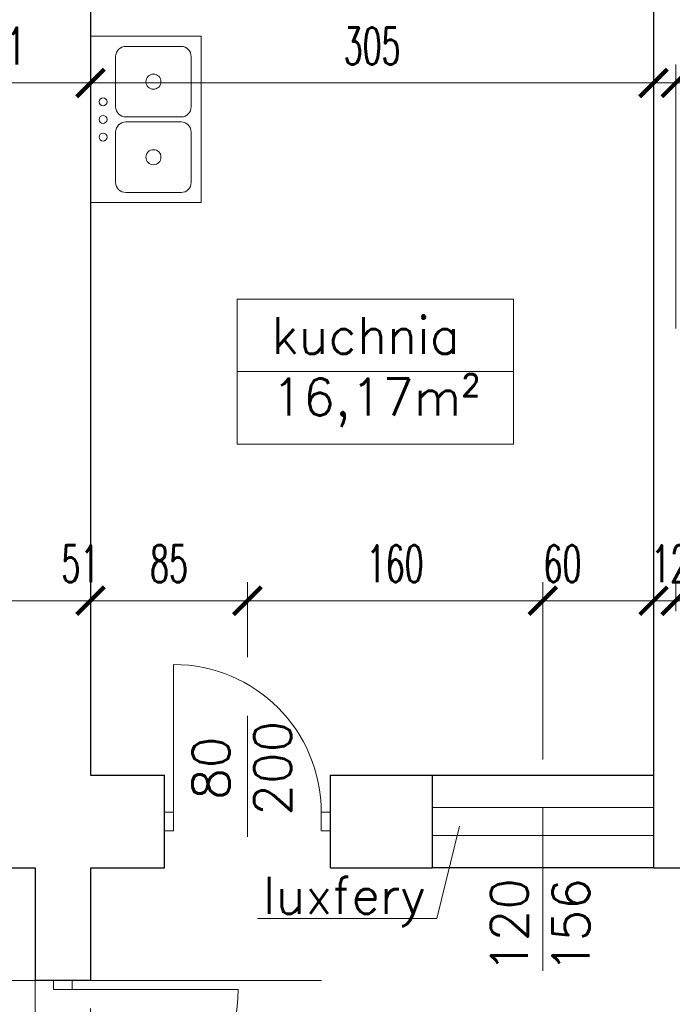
# Model space of a CAD drawing. Header units: millimetres. Extents: x 33311 to 435617, y -160714 to 185563.
# Tile 41 of 70: x 325961 to 329496, y -58965 to -53636. Entities that reach past the tile are written whole.
import ezdxf

# ---------------------------------------------------------------- set-up
doc = ezdxf.new("R2010")
doc.units = ezdxf.units.MM
doc.header["$MEASUREMENT"] = 0
doc.layers.get('Defpoints').update_dxf_attribs({"lineweight": 0})
for name, color, linetype, lineweight in [('[ 02przekrój istn', 42, 'Continuous', 30), ('[ 05widok istn', 50, 'Continuous', 30), ('[ 10wyposażenie istn', 190, 'Continuous', 13), ('[ 12stolarka istn', 211, 'Continuous', 13), ('[ 21kreskowanie', 9, 'Continuous', 13), ('[ 22wymiarowanie', 8, 'Continuous', 13), ('[ 23kota odnośnik', 1, 'Continuous', 13), ('[ 24ramka cienka', 1, 'Continuous', 13), ('[ 25ramka gruba', 4, 'Continuous', 30), ('[opisy2', 4, 'Continuous', 13)]:
    doc.layers.add(name, color=color, linetype=linetype, lineweight=lineweight)
doc.styles.add('1.100', font='simplex.shx', dxfattribs={"height": 200})
doc.styles.add('99.2', font='simplex.shx', dxfattribs={"width": 0.6, "height": 200})
doc.dimstyles.new('100cm', dxfattribs={"dimtxt": 200, "dimasz": 150, "dimexe": 100, "dimexo": 300, "dimgap": 100, "dimtad": 1, "dimdec": 0, "dimlfac": 0.1, "dimzin": 11, "dimtxsty": '99.2', "dimblk": 'ARCHTICK', "dimcen": 1.5, "dimclrd": 256, "dimclre": 256, "dimclrt": 4, "dimadec": 0, "dimazin": 0, "dimtfac": 0.75, "dimtdec": 0, "dimtix": 1, "dimtmove": 2, "dimatfit": 3, "dimfxl": 1, "dimtolj": 1, "dimtzin": 11, "dimlwd": -1, "dimlwe": -1, "dimarcsym": 0})

# ---------------------------------------------------------------- blocks, each defined once
blk = doc.blocks.new('_ArchTick')
at = {"color": 0, "linetype": 'ByBlock', "const_width": 0.15, "flags": 128}
blk.add_lwpolyline([(-0.5, -0.5), (0.5, 0.5)], dxfattribs=at)
blk = doc.blocks.new('*D258')
at = {"layer": '[ 22wymiarowanie', "transparency": 16777216}
for p, q in [((322294.5, -56135.7), (322294.5, -63760.3)), ((326044.5, -58830.9), (326044.5, -63760.3)), ((322294.5, -63660.3), (326044.5, -63660.3))]:
    blk.add_line(p, q, dxfattribs=at)
at = {"layer": 'Defpoints', "color": 0, "transparency": 16777216}
for p in [(322294.5, -55835.7), (326044.5, -58530.9), (326044.5, -63660.3)]:
    blk.add_point(p, dxfattribs=at)
at = {"layer": '[ 22wymiarowanie', "transparency": 16777216, "xscale": 150, "yscale": 150, "zscale": 150, "rotation": 180}
blk.add_blockref('_ArchTick', (322294.5, -63660.3), dxfattribs=at)
at = {"layer": '[ 22wymiarowanie', "transparency": 16777216, "xscale": 150, "yscale": 150, "zscale": 150}
blk.add_blockref('_ArchTick', (326044.5, -63660.3), dxfattribs=at)
at = {"layer": '[ 22wymiarowanie', "color": 4, "transparency": 16777216, "insert": (324169.5, -63460.3), "char_height": 200, "attachment_point": 5, "style": '99.2'}
blk.add_mtext('\\A1;\\H1x;\\W0.6;375', dxfattribs=at)
blk = doc.blocks.new('*D259')
at = {"layer": '[ 22wymiarowanie', "transparency": 16777216}
for p, q in [((326044.5, -58830.9), (326044.5, -63760.3)), ((332644.5, -62018.7), (332644.5, -63760.3)), ((326044.5, -63660.3), (332644.5, -63660.3))]:
    blk.add_line(p, q, dxfattribs=at)
at = {"layer": 'Defpoints', "color": 0, "transparency": 16777216}
for p in [(326044.5, -58530.9), (332644.5, -61718.7), (332644.5, -63660.3)]:
    blk.add_point(p, dxfattribs=at)
at = {"layer": '[ 22wymiarowanie', "transparency": 16777216, "xscale": 150, "yscale": 150, "zscale": 150, "rotation": 180}
blk.add_blockref('_ArchTick', (326044.5, -63660.3), dxfattribs=at)
at = {"layer": '[ 22wymiarowanie', "transparency": 16777216, "xscale": 150, "yscale": 150, "zscale": 150}
blk.add_blockref('_ArchTick', (332644.5, -63660.3), dxfattribs=at)
at = {"layer": '[ 22wymiarowanie', "color": 4, "transparency": 16777216, "insert": (329344.5, -63460.3), "char_height": 200, "attachment_point": 5, "style": '99.2'}
blk.add_mtext('\\A1;\\H1x;\\W0.6;660', dxfattribs=at)
blk = doc.blocks.new('*D266')
at = {"layer": '[ 22wymiarowanie', "transparency": 16777216}
for p, q in [((322294.5, -56440.9), (322294.5, -64189)), ((326044.5, -63039.8), (326044.5, -64189)), ((322294.5, -64089), (326044.5, -64089))]:
    blk.add_line(p, q, dxfattribs=at)
at = {"layer": 'Defpoints', "color": 0, "transparency": 16777216}
for p in [(322294.5, -56140.9), (326044.5, -62739.8), (326044.5, -64089)]:
    blk.add_point(p, dxfattribs=at)
at = {"layer": '[ 22wymiarowanie', "transparency": 16777216, "xscale": 150, "yscale": 150, "zscale": 150, "rotation": 180}
blk.add_blockref('_ArchTick', (322294.5, -64089), dxfattribs=at)
at = {"layer": '[ 22wymiarowanie', "transparency": 16777216, "xscale": 150, "yscale": 150, "zscale": 150}
blk.add_blockref('_ArchTick', (326044.5, -64089), dxfattribs=at)
at = {"layer": '[ 22wymiarowanie', "color": 4, "transparency": 16777216, "insert": (324169.5, -63889), "char_height": 200, "attachment_point": 5, "style": '99.2'}
blk.add_mtext('\\A1;\\H1x;\\W0.6;375', dxfattribs=at)
blk = doc.blocks.new('*D270')
at = {"layer": '[ 22wymiarowanie', "transparency": 16777216}
for p, q in [((322294.5, -57434), (322294.5, -64619.1)), ((326044.5, -60350.9), (326044.5, -64619.1)), ((322294.5, -64519.1), (326044.5, -64519.1))]:
    blk.add_line(p, q, dxfattribs=at)
at = {"layer": 'Defpoints', "color": 0, "transparency": 16777216}
for p in [(322294.5, -57134), (326044.5, -60050.9), (326044.5, -64519.1)]:
    blk.add_point(p, dxfattribs=at)
at = {"layer": '[ 22wymiarowanie', "transparency": 16777216, "xscale": 150, "yscale": 150, "zscale": 150, "rotation": 180}
blk.add_blockref('_ArchTick', (322294.5, -64519.1), dxfattribs=at)
at = {"layer": '[ 22wymiarowanie', "transparency": 16777216, "xscale": 150, "yscale": 150, "zscale": 150}
blk.add_blockref('_ArchTick', (326044.5, -64519.1), dxfattribs=at)
at = {"layer": '[ 22wymiarowanie', "color": 4, "transparency": 16777216, "insert": (324169.5, -64319.1), "char_height": 200, "attachment_point": 5, "style": '99.2'}
blk.add_mtext('\\A1;\\H1x;\\W0.6;375', dxfattribs=at)
blk = doc.blocks.new('*D275')
at = {"layer": '[ 22wymiarowanie', "transparency": 16777216}
for p, q in [((327595.7, -58835.9), (325150.4, -58835.9)), ((325250.4, -59835.9), (325250.4, -58835.9)), ((327610.3, -59835.9), (325150.4, -59835.9))]:
    blk.add_line(p, q, dxfattribs=at)
at = {"layer": 'Defpoints', "color": 0, "transparency": 16777216}
for p in [(325250.4, -58835.9), (327895.7, -58835.9), (327910.3, -59835.9)]:
    blk.add_point(p, dxfattribs=at)
at = {"layer": '[ 22wymiarowanie', "transparency": 16777216, "xscale": 150, "yscale": 150, "zscale": 150}
for p, rotation in [((325250.4, -58835.9), 90), ((325250.4, -59835.9), 270)]:
    blk.add_blockref('_ArchTick', p, dxfattribs=dict(at, rotation=rotation))
at = {"layer": '[ 22wymiarowanie', "color": 4, "transparency": 16777216, "insert": (325050.4, -59335.9), "char_height": 200, "attachment_point": 5, "rotation": 90, "style": '99.2'}
blk.add_mtext('\\A1;\\H1x;\\W0.6;100', dxfattribs=at)
blk = doc.blocks.new('*D276')
at = {"layer": '[ 22wymiarowanie', "transparency": 16777216}
for p, q in [((325659.4, -58225.9), (325150.4, -58225.9)), ((325250.4, -58835.9), (325250.4, -58225.9)), ((327595.7, -58835.9), (325150.4, -58835.9))]:
    blk.add_line(p, q, dxfattribs=at)
at = {"layer": 'Defpoints', "color": 0, "transparency": 16777216}
for p in [(325250.4, -58225.9), (325959.4, -58225.9), (327895.7, -58835.9)]:
    blk.add_point(p, dxfattribs=at)
at = {"layer": '[ 22wymiarowanie', "transparency": 16777216, "xscale": 150, "yscale": 150, "zscale": 150}
for p, rotation in [((325250.4, -58225.9), 90), ((325250.4, -58835.9), 270)]:
    blk.add_blockref('_ArchTick', p, dxfattribs=dict(at, rotation=rotation))
at = {"layer": '[ 22wymiarowanie', "color": 4, "transparency": 16777216, "insert": (325050.4, -58730.9), "char_height": 200, "attachment_point": 5, "rotation": 90, "style": '99.2'}
blk.add_mtext('\\A1;\\H1x;\\W0.6;61', dxfattribs=at)
blk = doc.blocks.new('*D282')
at = {"layer": '[ 22wymiarowanie', "transparency": 16777216}
for p, q in [((325604.5, -53175.9), (325604.5, -53539.5)), ((325834.5, -53175.9), (325834.5, -53539.5)), ((325604.5, -53439.5), (325454.5, -53439.5)), ((325604.5, -53439.5), (325834.5, -53439.5)), ((325834.5, -53439.5), (325984.5, -53439.5))]:
    blk.add_line(p, q, dxfattribs=at)
at = {"layer": 'Defpoints', "color": 0, "transparency": 16777216}
for p in [(325604.5, -52875.9), (325834.5, -52875.9), (325834.5, -53439.5)]:
    blk.add_point(p, dxfattribs=at)
at = {"layer": '[ 22wymiarowanie', "transparency": 16777216, "xscale": 150, "yscale": 150, "zscale": 150}
blk.add_blockref('_ArchTick', (325604.5, -53439.5), dxfattribs=at)
at = {"layer": '[ 22wymiarowanie', "transparency": 16777216, "xscale": 150, "yscale": 150, "zscale": 150, "rotation": 180}
blk.add_blockref('_ArchTick', (325834.5, -53439.5), dxfattribs=at)
at = {"layer": '[ 22wymiarowanie', "color": 4, "transparency": 16777216, "insert": (325211.2, -53516.3), "char_height": 200, "attachment_point": 5, "style": '99.2'}
blk.add_mtext('\\A1;\\H1x;\\W0.6;23', dxfattribs=at)
blk = doc.blocks.new('*D296')
at = {"layer": '[ 22wymiarowanie', "transparency": 16777216}
for p, q in [((325834.5, -55120.8), (325834.5, -53878.4)), ((326344.5, -55422), (326344.5, -53878.4)), ((325834.5, -53978.4), (326344.5, -53978.4))]:
    blk.add_line(p, q, dxfattribs=at)
at = {"layer": 'Defpoints', "color": 0, "transparency": 16777216}
for p in [(326344.5, -53978.4), (325834.5, -55420.8), (326344.5, -55722)]:
    blk.add_point(p, dxfattribs=at)
at = {"layer": '[ 22wymiarowanie', "transparency": 16777216, "xscale": 150, "yscale": 150, "zscale": 150, "rotation": 180}
blk.add_blockref('_ArchTick', (325834.5, -53978.4), dxfattribs=at)
at = {"layer": '[ 22wymiarowanie', "transparency": 16777216, "xscale": 150, "yscale": 150, "zscale": 150}
blk.add_blockref('_ArchTick', (326344.5, -53978.4), dxfattribs=at)
at = {"layer": '[ 22wymiarowanie', "color": 4, "transparency": 16777216, "insert": (325889.5, -53778.4), "char_height": 200, "attachment_point": 5, "style": '99.2'}
blk.add_mtext('\\A1;\\H1x;\\W0.6;51', dxfattribs=at)
blk = doc.blocks.new('*D297')
at = {"layer": '[ 22wymiarowanie', "transparency": 16777216}
for p, q in [((326344.5, -55422), (326344.5, -53878.4)), ((329394.5, -55362), (329394.5, -53878.4)), ((326344.5, -53978.4), (329394.5, -53978.4))]:
    blk.add_line(p, q, dxfattribs=at)
at = {"layer": 'Defpoints', "color": 0, "transparency": 16777216}
for p in [(329394.5, -53978.4), (329394.5, -55662), (326344.5, -55722)]:
    blk.add_point(p, dxfattribs=at)
at = {"layer": '[ 22wymiarowanie', "transparency": 16777216, "xscale": 150, "yscale": 150, "zscale": 150, "rotation": 180}
blk.add_blockref('_ArchTick', (326344.5, -53978.4), dxfattribs=at)
at = {"layer": '[ 22wymiarowanie', "transparency": 16777216, "xscale": 150, "yscale": 150, "zscale": 150}
blk.add_blockref('_ArchTick', (329394.5, -53978.4), dxfattribs=at)
at = {"layer": '[ 22wymiarowanie', "color": 4, "transparency": 16777216, "insert": (327869.5, -53778.4), "char_height": 200, "attachment_point": 5, "style": '99.2'}
blk.add_mtext('\\A1;\\H1x;\\W0.6;305', dxfattribs=at)
blk = doc.blocks.new('*D298')
at = {"layer": '[ 22wymiarowanie', "transparency": 16777216}
for p, q in [((329394.5, -55362), (329394.5, -53878.4)), ((329514.5, -55306.8), (329514.5, -53878.4)), ((329394.5, -53978.4), (329244.5, -53978.4)), ((329394.5, -53978.4), (329514.5, -53978.4)), ((329514.5, -53978.4), (329664.5, -53978.4))]:
    blk.add_line(p, q, dxfattribs=at)
at = {"layer": 'Defpoints', "color": 0, "transparency": 16777216}
for p in [(329514.5, -53978.4), (329514.5, -55606.8), (329394.5, -55662)]:
    blk.add_point(p, dxfattribs=at)
at = {"layer": '[ 22wymiarowanie', "transparency": 16777216, "xscale": 150, "yscale": 150, "zscale": 150}
blk.add_blockref('_ArchTick', (329394.5, -53978.4), dxfattribs=at)
at = {"layer": '[ 22wymiarowanie', "transparency": 16777216, "xscale": 150, "yscale": 150, "zscale": 150, "rotation": 180}
blk.add_blockref('_ArchTick', (329514.5, -53978.4), dxfattribs=at)
at = {"layer": '[ 22wymiarowanie', "color": 4, "transparency": 16777216, "insert": (329648.8, -53778.4), "char_height": 200, "attachment_point": 5, "style": '99.2'}
blk.add_mtext('\\A1;\\H1x;\\W0.6;12', dxfattribs=at)
blk = doc.blocks.new('*D299')
at = {"layer": '[ 22wymiarowanie', "transparency": 16777216}
for p, q in [((329514.5, -55306.8), (329514.5, -53878.4)), ((332264.5, -55657.9), (332264.5, -53878.4)), ((329514.5, -53978.4), (332264.5, -53978.4))]:
    blk.add_line(p, q, dxfattribs=at)
at = {"layer": 'Defpoints', "color": 0, "transparency": 16777216}
for p in [(332264.5, -53978.4), (329514.5, -55606.8), (332264.5, -55957.9)]:
    blk.add_point(p, dxfattribs=at)
at = {"layer": '[ 22wymiarowanie', "transparency": 16777216, "xscale": 150, "yscale": 150, "zscale": 150, "rotation": 180}
blk.add_blockref('_ArchTick', (329514.5, -53978.4), dxfattribs=at)
at = {"layer": '[ 22wymiarowanie', "transparency": 16777216, "xscale": 150, "yscale": 150, "zscale": 150}
blk.add_blockref('_ArchTick', (332264.5, -53978.4), dxfattribs=at)
at = {"layer": '[ 22wymiarowanie', "color": 4, "transparency": 16777216, "insert": (330889.5, -53778.4), "char_height": 200, "attachment_point": 5, "style": '99.2'}
blk.add_mtext('\\A1;\\H1x;\\W0.6;275', dxfattribs=at)
blk = doc.blocks.new('*D321')
at = {"layer": '[ 22wymiarowanie', "transparency": 16777216}
for p, q in [((326344.5, -56950), (326344.5, -56680.9)), ((327194.5, -57086.5), (327194.5, -56680.9)), ((326344.5, -56780.9), (327194.5, -56780.9))]:
    blk.add_line(p, q, dxfattribs=at)
at = {"layer": 'Defpoints', "color": 0, "transparency": 16777216}
for p in [(327194.5, -56780.9), (326344.5, -57250), (327194.5, -57386.5)]:
    blk.add_point(p, dxfattribs=at)
at = {"layer": '[ 22wymiarowanie', "transparency": 16777216, "xscale": 150, "yscale": 150, "zscale": 150, "rotation": 180}
blk.add_blockref('_ArchTick', (326344.5, -56780.9), dxfattribs=at)
at = {"layer": '[ 22wymiarowanie', "transparency": 16777216, "xscale": 150, "yscale": 150, "zscale": 150}
blk.add_blockref('_ArchTick', (327194.5, -56780.9), dxfattribs=at)
at = {"layer": '[ 22wymiarowanie', "color": 4, "transparency": 16777216, "insert": (326769.5, -56580.9), "char_height": 200, "attachment_point": 5, "style": '99.2'}
blk.add_mtext('\\A1;\\H1x;\\W0.6;85', dxfattribs=at)
blk = doc.blocks.new('*D322')
at = {"layer": '[ 22wymiarowanie', "transparency": 16777216}
for p, q in [((325834.5, -56930.3), (325834.5, -56680.9)), ((326344.5, -56950), (326344.5, -56680.9)), ((326344.5, -56780.9), (325834.5, -56780.9))]:
    blk.add_line(p, q, dxfattribs=at)
at = {"layer": 'Defpoints', "color": 0, "transparency": 16777216}
for p in [(325834.5, -56780.9), (325834.5, -57230.3), (326344.5, -57250)]:
    blk.add_point(p, dxfattribs=at)
at = {"layer": '[ 22wymiarowanie', "transparency": 16777216, "xscale": 150, "yscale": 150, "zscale": 150, "rotation": 180}
blk.add_blockref('_ArchTick', (325834.5, -56780.9), dxfattribs=at)
at = {"layer": '[ 22wymiarowanie', "transparency": 16777216, "xscale": 150, "yscale": 150, "zscale": 150}
blk.add_blockref('_ArchTick', (326344.5, -56780.9), dxfattribs=at)
at = {"layer": '[ 22wymiarowanie', "color": 4, "transparency": 16777216, "insert": (326289.5, -56580.9), "char_height": 200, "attachment_point": 5, "style": '99.2'}
blk.add_mtext('\\A1;\\H1x;\\W0.6;51', dxfattribs=at)
blk = doc.blocks.new('*D323')
at = {"layer": '[ 22wymiarowanie', "transparency": 16777216}
for p, q in [((327194.5, -57086.5), (327194.5, -56680.9)), ((328794.5, -57640.9), (328794.5, -56680.9)), ((327194.5, -56780.9), (328794.5, -56780.9))]:
    blk.add_line(p, q, dxfattribs=at)
at = {"layer": 'Defpoints', "color": 0, "transparency": 16777216}
for p in [(328794.5, -56780.9), (327194.5, -57386.5), (328794.5, -57940.9)]:
    blk.add_point(p, dxfattribs=at)
at = {"layer": '[ 22wymiarowanie', "transparency": 16777216, "xscale": 150, "yscale": 150, "zscale": 150, "rotation": 180}
blk.add_blockref('_ArchTick', (327194.5, -56780.9), dxfattribs=at)
at = {"layer": '[ 22wymiarowanie', "transparency": 16777216, "xscale": 150, "yscale": 150, "zscale": 150}
blk.add_blockref('_ArchTick', (328794.5, -56780.9), dxfattribs=at)
at = {"layer": '[ 22wymiarowanie', "color": 4, "transparency": 16777216, "insert": (327994.5, -56580.9), "char_height": 200, "attachment_point": 5, "style": '99.2'}
blk.add_mtext('\\A1;\\H1x;\\W0.6;160', dxfattribs=at)
blk = doc.blocks.new('*D324')
at = {"layer": '[ 22wymiarowanie', "transparency": 16777216}
for p, q in [((328794.5, -57640.9), (328794.5, -56680.9)), ((329394.5, -56816.3), (329394.5, -56680.9)), ((328794.5, -56780.9), (329394.5, -56780.9))]:
    blk.add_line(p, q, dxfattribs=at)
at = {"layer": 'Defpoints', "color": 0, "transparency": 16777216}
for p in [(329394.5, -56780.9), (329394.5, -57116.3), (328794.5, -57940.9)]:
    blk.add_point(p, dxfattribs=at)
at = {"layer": '[ 22wymiarowanie', "transparency": 16777216, "xscale": 150, "yscale": 150, "zscale": 150, "rotation": 180}
blk.add_blockref('_ArchTick', (328794.5, -56780.9), dxfattribs=at)
at = {"layer": '[ 22wymiarowanie', "transparency": 16777216, "xscale": 150, "yscale": 150, "zscale": 150}
blk.add_blockref('_ArchTick', (329394.5, -56780.9), dxfattribs=at)
at = {"layer": '[ 22wymiarowanie', "color": 4, "transparency": 16777216, "insert": (328901.2, -56580.9), "char_height": 200, "attachment_point": 5, "style": '99.2'}
blk.add_mtext('\\A1;\\H1x;\\W0.6;60', dxfattribs=at)
blk = doc.blocks.new('*D325')
at = {"layer": '[ 22wymiarowanie', "transparency": 16777216}
for p, q in [((329394.5, -56816.3), (329394.5, -56680.9)), ((329514.5, -56836.7), (329514.5, -56680.9)), ((329394.5, -56780.9), (329244.5, -56780.9)), ((329394.5, -56780.9), (329514.5, -56780.9)), ((329514.5, -56780.9), (329664.5, -56780.9))]:
    blk.add_line(p, q, dxfattribs=at)
at = {"layer": 'Defpoints', "color": 0, "transparency": 16777216}
for p in [(329514.5, -56780.9), (329394.5, -57116.3), (329514.5, -57136.7)]:
    blk.add_point(p, dxfattribs=at)
at = {"layer": '[ 22wymiarowanie', "transparency": 16777216, "xscale": 150, "yscale": 150, "zscale": 150}
blk.add_blockref('_ArchTick', (329394.5, -56780.9), dxfattribs=at)
at = {"layer": '[ 22wymiarowanie', "transparency": 16777216, "xscale": 150, "yscale": 150, "zscale": 150, "rotation": 180}
blk.add_blockref('_ArchTick', (329514.5, -56780.9), dxfattribs=at)
at = {"layer": '[ 22wymiarowanie', "color": 4, "transparency": 16777216, "insert": (329484.9, -56580.9), "char_height": 200, "attachment_point": 5, "style": '99.2'}
blk.add_mtext('\\A1;\\H1x;\\W0.6;12', dxfattribs=at)
blk = doc.blocks.new('*D326')
at = {"layer": '[ 22wymiarowanie', "transparency": 16777216}
for p, q in [((329514.5, -56836.7), (329514.5, -56680.9)), ((330444.5, -57126.1), (330444.5, -56680.9)), ((329514.5, -56780.9), (330444.5, -56780.9))]:
    blk.add_line(p, q, dxfattribs=at)
at = {"layer": 'Defpoints', "color": 0, "transparency": 16777216}
for p in [(330444.5, -56780.9), (329514.5, -57136.7), (330444.5, -57426.1)]:
    blk.add_point(p, dxfattribs=at)
at = {"layer": '[ 22wymiarowanie', "transparency": 16777216, "xscale": 150, "yscale": 150, "zscale": 150, "rotation": 180}
blk.add_blockref('_ArchTick', (329514.5, -56780.9), dxfattribs=at)
at = {"layer": '[ 22wymiarowanie', "transparency": 16777216, "xscale": 150, "yscale": 150, "zscale": 150}
blk.add_blockref('_ArchTick', (330444.5, -56780.9), dxfattribs=at)
at = {"layer": '[ 22wymiarowanie', "color": 4, "transparency": 16777216, "insert": (330013.4, -56580.9), "char_height": 200, "attachment_point": 5, "style": '99.2'}
blk.add_mtext('\\A1;\\H1x;\\W0.6;93', dxfattribs=at)
blk = doc.blocks.new('*D827')
at = {"layer": '[ 22wymiarowanie', "transparency": 16777216}
for p, q in [((326044.5, -58987.8), (326044.5, -61013.8)), ((326344.5, -58987.8), (326344.5, -61013.8)), ((326044.5, -60913.8), (325894.5, -60913.8)), ((326044.5, -60913.8), (326344.5, -60913.8)), ((326344.5, -60913.8), (326494.5, -60913.8))]:
    blk.add_line(p, q, dxfattribs=at)
at = {"layer": 'Defpoints', "color": 0, "transparency": 16777216}
for p in [(326044.5, -58687.8), (326344.5, -58687.8), (326344.5, -60913.8)]:
    blk.add_point(p, dxfattribs=at)
at = {"layer": '[ 22wymiarowanie', "transparency": 16777216, "xscale": 150, "yscale": 150, "zscale": 150}
blk.add_blockref('_ArchTick', (326044.5, -60913.8), dxfattribs=at)
at = {"layer": '[ 22wymiarowanie', "transparency": 16777216, "xscale": 150, "yscale": 150, "zscale": 150, "rotation": 180}
blk.add_blockref('_ArchTick', (326344.5, -60913.8), dxfattribs=at)
at = {"layer": '[ 22wymiarowanie', "color": 4, "transparency": 16777216, "insert": (326441.2, -60713.8), "char_height": 200, "attachment_point": 5, "style": '99.2'}
blk.add_mtext('\\A1;\\H1x;\\W0.6;30', dxfattribs=at)
blk = doc.blocks.new('*D828')
at = {"layer": '[ 22wymiarowanie', "transparency": 16777216}
for p, q in [((332264.5, -58917.1), (332264.5, -61013.8)), ((326344.5, -58987.8), (326344.5, -61013.8)), ((326344.5, -60913.8), (332264.5, -60913.8))]:
    blk.add_line(p, q, dxfattribs=at)
at = {"layer": 'Defpoints', "color": 0, "transparency": 16777216}
for p in [(332264.5, -58617.1), (326344.5, -58687.8), (332264.5, -60913.8)]:
    blk.add_point(p, dxfattribs=at)
at = {"layer": '[ 22wymiarowanie', "transparency": 16777216, "xscale": 150, "yscale": 150, "zscale": 150, "rotation": 180}
blk.add_blockref('_ArchTick', (326344.5, -60913.8), dxfattribs=at)
at = {"layer": '[ 22wymiarowanie', "transparency": 16777216, "xscale": 150, "yscale": 150, "zscale": 150}
blk.add_blockref('_ArchTick', (332264.5, -60913.8), dxfattribs=at)
at = {"layer": '[ 22wymiarowanie', "color": 4, "transparency": 16777216, "insert": (329304.5, -60713.8), "char_height": 200, "attachment_point": 5, "style": '99.2'}
blk.add_mtext('\\A1;\\H1x;\\W0.6;592', dxfattribs=at)

msp = doc.modelspace()

# ---------------------------------------------------------------- hatches: boundary and pattern name
at = {"layer": '[ 21kreskowanie'}
h = msp.add_hatch(dxfattribs=at)
h.set_pattern_fill('HATCH', color=256, style=0, pattern_type=2)
h.set_pattern_definition([])
h.paths.add_polyline_path([(326198.11, -56700.87), (326344.54, -56700.87), (326344.54, -57725.92), (326744.54, -57725.92), (326744.54, -58225.92), (326344.54, -58225.92), (326344.54, -58835.92), (326044.54, -58835.92), (326044.54, -58225.92), (322294.54, -58225.92), (322294.54, -57425.92), (322794.54, -57425.92), (322794.54, -57725.92), (323134.05, -57725.92), (323134.05, -57899.73), (323374.05, -57899.73), (323374.05, -57725.92), (325834.54, -57725.92), (325834.54, -56225.92), (324944.54, -56225.92), (324944.54, -55755.92), (325834.54, -55755.92), (325834.54, -53898.37), (325980.97, -53898.37), (325980.97, -53658.37), (325834.54, -53658.37), (325834.54, -52875.92), (325604.54, -52875.92), (325604.54, -51855.92), (324767.01, -51855.92), (324767.01, -51605.92), (325724.54, -51605.92), (325724.54, -52225.92), (326059.68, -52225.92), (326362.11, -52528.35), (326344.54, -52545.92), (326344.54, -56460.87), (326198.11, -56460.87)], flags=9)
h.paths.add_polyline_path([(324244.54, -57845.92), (324244.54, -57985.92), (324384.54, -57985.92), (324384.54, -57845.92)])
h = msp.add_hatch(dxfattribs=at)
h.set_pattern_fill('HATCH', color=256, style=0, pattern_type=2)
h.set_pattern_definition([])
h.paths.add_polyline_path([(329514.54, -56460.87), (329394.54, -56460.87), (329394.54, -52425.92), (328044.54, -52425.92), (328044.54, -52125.92), (332264.54, -52125.92), (332264.54, -52322.39), (332176.53, -52425.92), (332080.78, -52425.92), (332080.78, -52352.11), (331840.78, -52352.11), (331840.78, -52425.92), (329514.54, -52425.92), (329514.54, -54205.92), (331464.54, -54205.92), (331464.54, -54325.92), (331192.9, -54325.92), (331192.9, -54256.64), (330952.9, -54256.64), (330952.9, -54325.92), (329514.54, -54325.92)], flags=9)
h.paths.add_polyline_path([(329394.54, -56700.87), (329514.54, -56700.87), (329514.54, -57725.92), (330444.54, -57725.92), (330444.54, -58225.92), (329394.54, -58225.92)], flags=9)

# ---------------------------------------------------------------- linework, layer by layer
at = {"layer": '[ 02przekrój istn'}
for p, q in [((329394.54, -52425.92), (329394.54, -57725.92)), ((326344.54, -52545.92), (326344.54, -57725.92)), ((326344.54, -57725.92), (326744.54, -57725.92)), ((326744.54, -58225.92), (326744.54, -57725.92)), ((327644.54, -57725.92), (328194.54, -57725.92)), ((327644.54, -58225.92), (327644.54, -57725.92)), ((328194.54, -57725.92), (328194.54, -58225.92)), ((329394.54, -57725.92), (329394.54, -58225.92)), ((322294.54, -58225.92), (326044.54, -58225.92)), ((326044.54, -58225.92), (326044.54, -58835.92)), ((326344.54, -58225.92), (326344.54, -58835.92)), ((326344.54, -58225.92), (326744.54, -58225.92)), ((327644.54, -58225.92), (328194.54, -58225.92)), ((329394.54, -58225.92), (330444.54, -58225.92)), ((326344.54, -58835.92), (326044.54, -58835.92))]:
    msp.add_line(p, q, dxfattribs=at)
at = {"layer": '[ 05widok istn'}
for p, q in [((328194.54, -57725.92), (329394.54, -57725.92)), ((329394.54, -58225.92), (328194.54, -58225.92))]:
    msp.add_line(p, q, dxfattribs=at)
at = {"layer": '[ 10wyposażenie istn'}
for p, q in [((326944.54, -53725.92), (326344.54, -53725.92)), ((326344.54, -53725.92), (326344.54, -54625.92)), ((326944.54, -54625.92), (326944.54, -53725.92)), ((326835.45, -53780.47), (326535.45, -53780.47)), ((326480.9, -53835.01), (326480.9, -54107.74)), ((326889.99, -54107.74), (326889.99, -53835.01)), ((326535.45, -54162.28), (326835.45, -54162.28)), ((326835.45, -54189.56), (326535.45, -54189.56)), ((326480.9, -54244.1), (326480.9, -54516.83)), ((326889.99, -54516.83), (326889.99, -54244.1)), ((326535.45, -54571.38), (326835.45, -54571.38)), ((326344.54, -54625.92), (326944.54, -54625.92))]:
    msp.add_line(p, q, dxfattribs=at)
for centre, radius in [((326685.45, -53971.38), 40.91), ((326412.72, -54080.47), 21.56), ((326412.72, -54175.92), 21.56), ((326412.72, -54271.38), 21.56), ((326685.45, -54380.47), 40.91)]:
    msp.add_circle(centre, radius, dxfattribs=at)
for centre, start, end in [((326535.45, -53835.01), 90, 180), ((326835.45, -53835.01), 0, 90), ((326535.45, -54107.74), 180, 270), ((326835.45, -54107.74), 270, 0), ((326535.45, -54244.1), 90, 180), ((326835.45, -54244.1), 0, 90), ((326535.45, -54516.83), 180, 270), ((326835.45, -54516.83), 270, 0)]:
    msp.add_arc(centre, 54.55, start, end, dxfattribs=at)
at = {"layer": '[ 12stolarka istn'}
for p, q in [((326794.54, -57925.92), (326794.54, -57125.92)), ((326744.54, -57925.92), (326794.54, -57925.92)), ((326794.54, -57925.92), (326794.54, -58025.92)), ((327644.54, -57925.92), (327594.54, -57925.92)), ((327594.54, -57925.92), (327594.54, -58025.92)), ((328194.54, -57900.92), (329394.54, -57900.92)), ((326744.54, -58025.92), (326794.54, -58025.92)), ((327644.54, -58025.92), (327594.54, -58025.92)), ((328194.54, -58050.92), (329394.54, -58050.92)), ((326144.54, -58885.92), (326144.54, -58835.92)), ((326244.54, -58885.92), (326244.54, -58835.92)), ((326144.54, -58885.92), (326244.54, -58885.92)), ((326244.54, -58885.92), (327144.54, -58885.92))]:
    msp.add_line(p, q, dxfattribs=at)
for centre, radius, start, end in [((326794.54, -57925.92), 800, 0, 90), ((326244.54, -58885.92), 900, 270, 0)]:
    msp.add_arc(centre, radius, start, end, dxfattribs=at)
at = {"layer": '[ 23kota odnośnik'}
for p, q in [((327138.59, -55540.54), (328635.39, -55540.54)), ((327194.54, -58058.07), (327194.54, -57403.66)), ((328794.54, -57900.92), (328794.54, -58783.31)), ((328342.81, -58000.9), (328221.16, -58500.12)), ((327249.43, -58500.12), (328221.16, -58500.12))]:
    msp.add_line(p, q, dxfattribs=at)
msp.add_3dface([(327138.59, -55148.33), (328635.39, -55148.33), (328635.39, -55932.76), (327138.59, -55932.76)], dxfattribs=at)
at = {"layer": '[ 24ramka cienka', "ltscale": 2}
msp.add_3dface([(342644.54, -71613.79), (300644.54, -71613.79), (300644.54, -41913.79), (342644.54, -41913.79)], dxfattribs=at)
at = {"layer": '[ 25ramka gruba', "ltscale": 2}
for points in [[(303144.54, -42413.79), (342144.54, -42413.79), (342144.54, -71113.79), (303144.54, -71113.79)], [(342144.54, -71113.79), (303144.54, -71113.79), (303144.54, -42413.79), (342144.54, -42413.79)]]:
    msp.add_3dface(points, dxfattribs=at)

# ---------------------------------------------------------------- texts
at = {"layer": '[opisy2', "linetype": 'Continuous', "char_height": 200, "attachment_point": 1, "style": '1.100'}
for s, insert, width in [('kuchnia\\P16,17m²', (327325.27, -55245.16), 2039.1681), ('luxfery', (327277.81, -58274.9), 1472.5674)]:
    msp.add_mtext(s, dxfattribs=dict(at, insert=insert, width=width))
at = {"layer": '[opisy2', "linetype": 'Continuous', "char_height": 200, "width": 782.2574, "attachment_point": 2, "rotation": 90, "style": '1.100'}
for s, insert in [('80\\P200', (326897.74, -57687.21)), ('120\\P156', (328513.26, -58538.84))]:
    msp.add_mtext(s, dxfattribs=dict(at, insert=insert))

# ---------------------------------------------------------------- dimensions: what is measured, and where the dimension line sits
at = {"layer": '[ 22wymiarowanie'}
for base, p1, p2, picture, middle in [((325834.54, -53439.5), (325604.54, -52875.92), (325834.54, -52875.92), '*D282', (325211.2, -53516.26)), ((326344.54, -53978.37), (325834.54, -55420.84), (326344.54, -55721.96), '*D296', (325889.54, -53778.37)), ((329514.54, -53978.37), (329394.54, -55661.96), (329514.54, -55606.84), '*D298', (329648.82, -53778.37)), ((329394.54, -56780.87), (328794.54, -57940.93), (329394.54, -57116.29), '*D324', (328901.2, -56580.87)), ((329514.54, -56780.87), (329394.54, -57116.29), (329514.54, -57136.65), '*D325', (329484.91, -56580.87)), ((330444.54, -56780.87), (329514.54, -57136.65), (330444.54, -57426.07), '*D326', (330013.38, -56580.87)), ((326344.54, -60913.81), (326044.54, -58687.81), (326344.54, -58687.81), '*D827', (326441.2, -60713.81))]:
    dim = msp.add_linear_dim(base=base, p1=p1, p2=p2, text='\\H1x;\\W0.6;<>', dimstyle='100cm', override={"dimatfit": 1}, dxfattribs=at)
    dim.commit()
    dim.dimension.update_dxf_attribs({"geometry": picture, "text_midpoint": middle, "dimtype": 160})
for base, p1, p2, picture, middle in [((329394.54, -53978.37), (326344.54, -55721.96), (329394.54, -55661.96), '*D297', (327869.54, -53778.37)), ((332264.54, -53978.37), (329514.54, -55606.84), (332264.54, -55957.9), '*D299', (330889.54, -53778.37)), ((326044.54, -63660.33), (322294.54, -55835.75), (326044.54, -58530.92), '*D258', (324169.54, -63460.33)), ((326044.54, -64088.96), (322294.54, -56140.92), (326044.54, -62739.77), '*D266', (324169.54, -63888.96)), ((327194.54, -56780.87), (326344.54, -57250.01), (327194.54, -57386.48), '*D321', (326769.54, -56580.87)), ((328794.54, -56780.87), (327194.54, -57386.48), (328794.54, -57940.93), '*D323', (327994.54, -56580.87)), ((326044.54, -64519.08), (322294.54, -57134.01), (326044.54, -60050.93), '*D270', (324169.54, -64319.08)), ((332644.54, -63660.33), (326044.54, -58530.92), (332644.54, -61718.66), '*D259', (329344.54, -63460.33)), ((332264.54, -60913.81), (326344.54, -58687.81), (332264.54, -58617.07), '*D828', (329304.54, -60713.81))]:
    dim = msp.add_linear_dim(base=base, p1=p1, p2=p2, text='\\H1x;\\W0.6;<>', dimstyle='100cm', override={"dimatfit": 1}, dxfattribs=at)
    dim.commit()
    dim.dimension.update_dxf_attribs({"geometry": picture, "text_midpoint": middle})
for base, p1, p2, angle, picture, middle in [((325834.54, -56780.87), (326344.54, -57250.01), (325834.54, -57230.28), 180, '*D322', (326289.54, -56580.87)), ((325250.36, -58225.92), (327895.72, -58835.92), (325959.37, -58225.92), 90, '*D276', (325050.36, -58730.92))]:
    dim = msp.add_linear_dim(base=base, p1=p1, p2=p2, angle=angle, text='\\H1x;\\W0.6;<>', dimstyle='100cm', override={"dimatfit": 1}, dxfattribs=at)
    dim.commit()
    dim.dimension.update_dxf_attribs({"geometry": picture, "text_midpoint": middle, "dimtype": 160})
dim = msp.add_linear_dim(base=(325250.36, -58835.92), p1=(327910.26, -59835.92), p2=(327895.72, -58835.92), angle=90, text='\\H1x;\\W0.6;<>', dimstyle='100cm', override={"dimatfit": 1}, dxfattribs=at)
dim.commit()
dim.dimension.update_dxf_attribs({"geometry": '*D275', "text_midpoint": (325050.36, -59335.92)})

doc.saveas('drawing.dxf')
